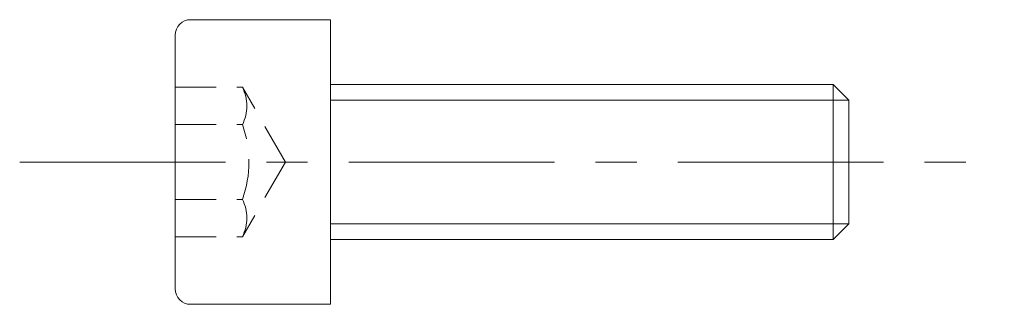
# Model space of a CAD drawing. Header units: millimetres. Extents: x -6 to 13, y -2.8 to 2.8.
import ezdxf

# ---------------------------------------------------------------- set-up
doc = ezdxf.new("R2010")
doc.units = ezdxf.units.MM
doc.header["$LTSCALE"] = 0.5
doc.linetypes.add('CENTER', pattern=[50.8, 31.75, -6.35, 6.35, -6.35])
doc.linetypes.add('HIDDEN', pattern=[9.525, 6.35, -3.175])
doc.layers.get('0').update_dxf_attribs({"color": 9, "lineweight": 15})

msp = doc.modelspace()

# ---------------------------------------------------------------- linework, layer by layer
at = {"ltscale": 0.5}
for p, q in [((-2.7, 2.75), (0, 2.75)), ((0, -2.75), (0, 2.75)), ((-3, -2.45), (-3, 2.45)), ((0, 1.5), (9.695, 1.5)), ((10, 1.195), (9.695, 1.5)), ((9.695, -1.5), (9.695, 1.5)), ((10, -1.195), (10, 1.195)), ((9.695, -1.5), (10, -1.195)), ((0, -1.5), (9.695, -1.5)), ((-2.7, -2.75), (0, -2.75))]:
    msp.add_line(p, q, dxfattribs=at)
at = {"color": 8, "linetype": 'HIDDEN', "ltscale": 0.25}
for p, q in [((-3, 1.443), (-1.703, 1.443)), ((-0.87, 0), (-1.703, 1.443)), ((-3, 0.722), (-1.703, 0.722)), ((-0.87, 0), (-1.703, -1.443)), ((-3, -0.722), (-1.703, -0.722)), ((-3, -1.443), (-1.703, -1.443))]:
    msp.add_line(p, q, dxfattribs=at)
at = {"color": 5, "ltscale": 0.5}
for p, q in [((0, 1.195), (10, 1.195)), ((0, -1.195), (10, -1.195))]:
    msp.add_line(p, q, dxfattribs=at)
at = {"color": 1, "linetype": 'CENTER', "ltscale": 0.25}
msp.add_line((-6, 0), (13, 0), dxfattribs=at)
at = {"ltscale": 0.5}
for centre, start, end in [((-2.7, 2.45), 90, 180), ((-2.7, -2.45), 180, 270)]:
    msp.add_arc(centre, 0.3, start, end, dxfattribs=at)
at = {"color": 8, "linetype": 'HIDDEN', "ltscale": 0.25}
for centre, radius, start, end in [((-2.417, 1.082), 0.8, 333.1798, 26.8377), ((-3.694, 0), 2.118, 340.0732, 19.9268), ((-2.417, -1.083), 0.8, 333.1877, 26.8123)]:
    msp.add_arc(centre, radius, start, end, dxfattribs=at)

doc.saveas('drawing.dxf')
